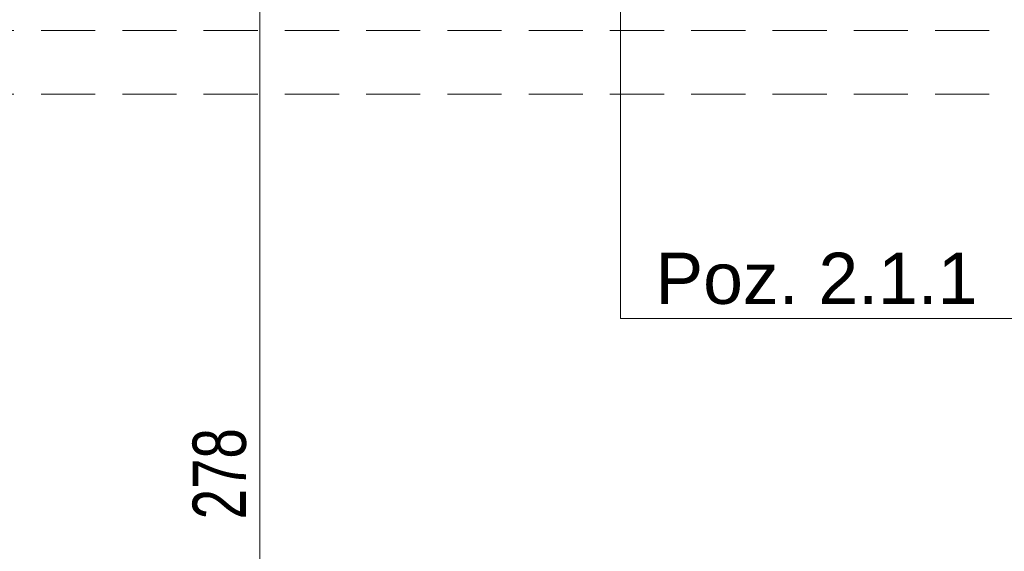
# Model space of a CAD drawing. Header units: millimetres. Extents: x 14041 to 23361, y -6349 to 12956.
# Tile 87 of 106: x 21966 to 22197, y 6347 to 6472. Entities that reach past the tile are written whole.
import ezdxf

# ---------------------------------------------------------------- set-up
doc = ezdxf.new("R2010")
doc.units = ezdxf.units.MM
doc.linetypes.add('DASHED', pattern=[19.05, 12.7, -6.35])
for name, color, linetype, lineweight in [('A-odnośnik', 2, 'Continuous', 9), ('A-opisy', 7, 'Continuous', 18), ('A-wyburzenia', 92, 'DASHED', 5), ('A-WYMIARY', 7, 'Continuous', 9)]:
    doc.layers.add(name, color=color, linetype=linetype, lineweight=lineweight)
doc.styles.add('OP.3', font='arial.ttf', dxfattribs={"height": 16})
doc.styles.add('WYMIARY', font='swisscl.ttf')
doc.dimstyles.new('G 50', dxfattribs={"dimtxt": 12.5, "dimasz": 1, "dimexe": 1.25, "dimexo": 0.625, "dimgap": 3, "dimtad": 1, "dimdec": 1, "dimrnd": 0.5, "dimzin": 9, "dimtxsty": 'WYMIARY', "dimblk": 'W', "dimcen": 2, "dimse1": 1, "dimse2": 1, "dimclrd": 256, "dimclrt": 7, "dimadec": 0, "dimazin": 0, "dimtm": 1e-09, "dimtfac": 1, "dimtdec": 1, "dimtmove": 0, "dimatfit": 0, "dimldrblk": 'W', "dimfxl": 0, "dimlwd": 9, "dimarcsym": 0})

# ---------------------------------------------------------------- blocks, each defined once
blk = doc.blocks.new('W')
at = {"layer": 'A-WYMIARY'}
h = blk.add_hatch(color=256, dxfattribs=at)
h.paths.add_polyline_path([(0, 0.76), (0, 0), (0.65, 0), (2.98, 2.33), (2.27, 3.04)])
h.paths.add_polyline_path([(-0.56, 0.21), (-0.76, 0), (0, 0), (0, 0.76)])
h.paths.add_polyline_path([(0, -0.65), (0.15, -0.5), (0.65, 0), (0, 0)])
h.paths.add_polyline_path([(0, 0), (-0.76, 0), (-3.39, -2.62), (-2.68, -3.33), (0, -0.65)])
blk.add_hatch(color=256, dxfattribs=at).paths.add_polyline_path([(-0.76, 0), (-3.39, -2.62), (-2.68, -3.33), (0, -0.65), (0, 0)])
for p, q in [((0, -7), (0, 7)), ((-0.56, 0.21), (2.27, 3.04)), ((0.15, -0.5), (2.98, 2.33)), ((2.27, 3.04), (2.98, 2.33)), ((-8, 0), (8, 0)), ((-0.56, 0.21), (-3.39, -2.62)), ((0.15, -0.5), (-2.68, -3.33)), ((-3.39, -2.62), (-2.68, -3.33))]:
    blk.add_line(p, q, dxfattribs=at)
blk = doc.blocks.new('*D1434')
at = {"layer": 'A-WYMIARY', "lineweight": 9, "ltscale": 2}
blk.add_line((22022.24, 6227.38), (22022.24, 6503.38), dxfattribs=at)
at = {"layer": 'Defpoints', "color": 0}
for p in [(22022.24, 6504.38), (22069.52, 6504.38), (22029.24, 6226.38)]:
    blk.add_point(p, dxfattribs=at)
at = {"layer": 'A-WYMIARY', "linetype": 'ByBlock', "lineweight": 9}
for p, rotation in [((22022.24, 6504.38), 90), ((22022.24, 6226.38), 270)]:
    blk.add_blockref('W', p, dxfattribs=dict(at, rotation=rotation))
at = {"layer": 'A-WYMIARY', "color": 7, "ltscale": 2, "insert": (22012.84, 6365.38), "char_height": 12.5, "attachment_point": 5, "rotation": 90, "style": 'WYMIARY'}
blk.add_mtext('278', dxfattribs=at)

msp = doc.modelspace()

# ---------------------------------------------------------------- linework, layer by layer
at = {"layer": 'A-odnośnik', "ltscale": 2}
for p, q in [((22106.83, 6512.07), (22106.83, 6401.76)), ((22106.83, 6401.76), (22211.8, 6401.76))]:
    msp.add_line(p, q, dxfattribs=at)
at = {"layer": 'A-wyburzenia'}
for p, q in [((21913.83, 6469.38), (22434.83, 6469.38)), ((21913.83, 6454.38), (22434.83, 6454.38))]:
    msp.add_line(p, q, dxfattribs=at)

# ---------------------------------------------------------------- texts
at = {"layer": 'A-opisy', "ltscale": 2, "insert": (22114.99, 6417.22), "char_height": 12, "attachment_point": 1, "style": 'OP.3'}
msp.add_mtext_dynamic_manual_height_columns('Poz. 2.1.1', width=278.2727, gutter_width=12.5, heights=[0], dxfattribs=at)

# ---------------------------------------------------------------- dimensions: what is measured, and where the dimension line sits
at = {"layer": 'A-WYMIARY', "ltscale": 2}
dim = msp.add_linear_dim(base=(22022.24, 6504.38), p1=(22029.24, 6226.38), p2=(22069.52, 6504.38), angle=90, dimstyle='G 50', override={"dimtxsty": 'WYMIARY', "dimtmove": 1, "dimldrblk": 'W'}, dxfattribs=at)
dim.commit()
dim.dimension.update_dxf_attribs({"geometry": '*D1434', "text_midpoint": (22012.84, 6365.38)})

doc.saveas('drawing.dxf')
